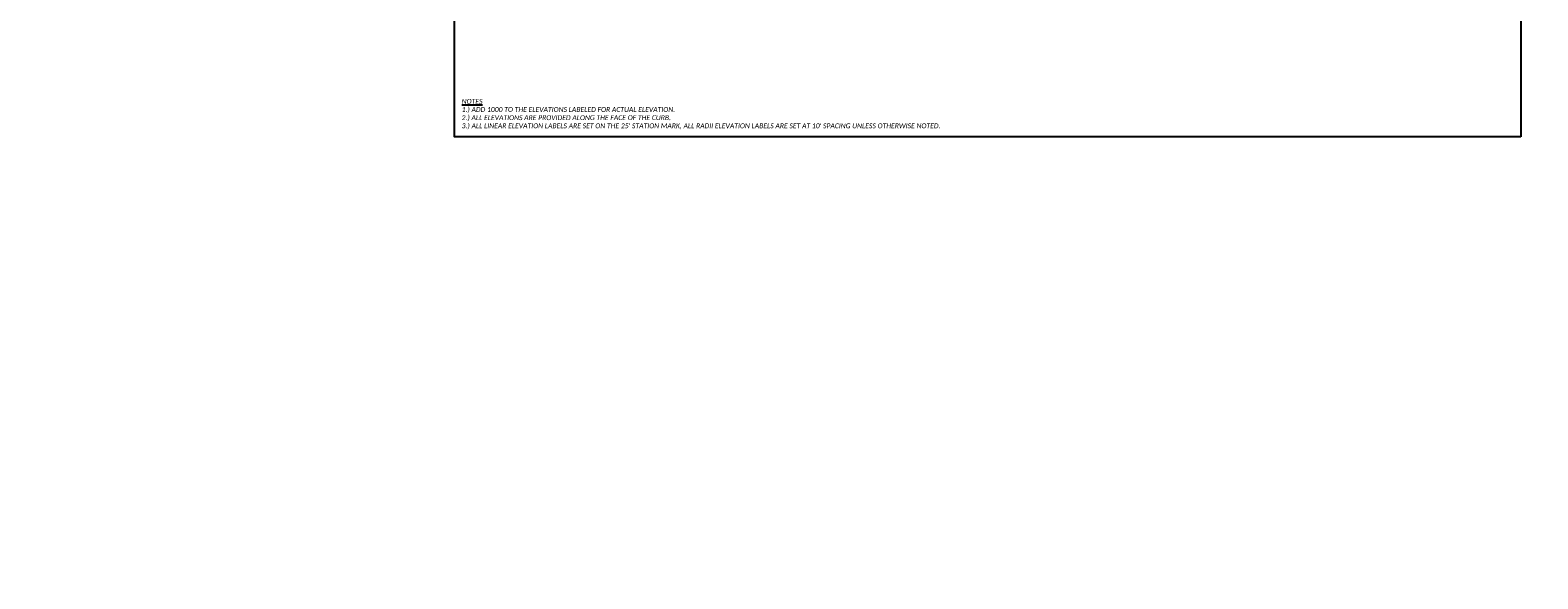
# Model space of a CAD drawing. Header units: feet. Extents: x 2244657 to 2246731, y 595906 to 596566.
# Tile 6 of 9: x 2245913 to 2246345, y 595982 to 596139. Entities that reach past the tile are written whole.
import ezdxf
from ezdxf import colors
from ezdxf.entities.mleader import LeaderData, LeaderLine
from ezdxf.math import Vec2, Vec3

# ---------------------------------------------------------------- set-up
doc = ezdxf.new("R2010")
doc.units = ezdxf.units.FT
doc.header["$MEASUREMENT"] = 0
for name, color, linetype in [('A_VPORTS', 6, 'Continuous'), ('GE_P_CL_Text', 7, 'Continuous'), ('TX_P_20', 7, 'Continuous')]:
    doc.layers.add(name, color=color, linetype=linetype)
doc.styles.add('P_Slanted_Normal', font='calibrii.ttf', dxfattribs={"height": 0.14})

msp = doc.modelspace()

# ---------------------------------------------------------------- linework, layer by layer
at = {"layer": 'A_VPORTS', "color": 6, "flags": 128}
msp.add_lwpolyline([(2246339.752, 596108.57), (2246034.752, 596108.57), (2246034.752, 596318.57), (2246339.752, 596318.57)], close=True, dxfattribs=at)

# ---------------------------------------------------------------- texts
at = {"layer": 'GE_P_CL_Text', "insert": (2246036.772, 596110.708), "char_height": 1.4, "width": 146.1624, "attachment_point": 7, "style": 'P_Slanted_Normal'}
msp.add_mtext("\\pxi-2,l2;{\\LNOTES\\P}1.) ADD 1000 TO THE ELEVATIONS LABELED FOR ACTUAL ELEVATION.\\P2.) ALL ELEVATIONS ARE PROVIDED ALONG THE FACE OF THE CURB.\\P3.) ALL LINEAR ELEVATION LABELS ARE SET ON THE 25' STATION MARK, ALL RADII ELEVATION LABELS ARE SET AT 10' SPACING UNLESS OTHERWISE NOTED.", dxfattribs=at)

# ---------------------------------------------------------------- leaders
at = {"layer": 'TX_P_20'}
ml = msp.add_multileader_mtext('Standard', dxfattribs=at)
ml.set_content('{\\H1.08333x;23+96.14 \\fOHDOTSymbols Light|b0|i1|c186|p2;\ue0a4} R/W & CONST. HIGHLAND ROAD = \\P267+01.70 {\\fOHDOTSymbols Light|b0|i1|c186|p2;\\H1.08333x;\ue0a4\\fOHDOTSymbols Light|b0|i1|c0|p2; \\fCalibri|b0|i1|c0|p34;CONST. }VALLEY VIEW ROAD', color=256, style='P_Slanted_Normal')
ml.set_leader_properties(color=256)
ml.build(insert=Vec2(0, 0))
ml.multileader.update_dxf_attribs({"text_right_attachment_type": 3, "dogleg_length": 0.15, "arrow_head_size": 2.8, "scale": 20})
ctx = ml.context
ctx.base_point, ctx.scale, ctx.char_height, ctx.arrow_head_size, ctx.landing_gap_size, ctx.plane_origin = Vec3(2245710.71, 596077.911), 20, 2.8, 2.8, 1, Vec3(2245664.969, 596086.483)
ctx.right_attachment = 3
notes = []
notes.append((ctx, [(0, (1, 1, 0), (2245707.71, 596077.911), (1, 0), 3, [(0, [(2245698.82, 595982.477)], 0, [])])]))
ctx.mtext.insert, ctx.mtext.width, ctx.mtext.flow_direction = Vec3(2245711.71, 596079.331), 50.9395, 5
ml = msp.add_multileader_mtext('Standard', dxfattribs=at)
ml.set_content('{\\fOHDOTSymbols Light|b0|i1|c186|p2;\\H1.08333x;\ue0a4} R/W & CONST. HIGHLAND ROAD', color=256, style='P_Slanted_Normal')
ml.set_leader_properties(color=256)
ml.build(insert=Vec2(0, 0))
ml.multileader.update_dxf_attribs({"text_right_attachment_type": 3, "dogleg_length": 0.15, "arrow_head_size": 2.8, "scale": 20})
ctx = ml.context
ctx.base_point, ctx.scale, ctx.char_height, ctx.arrow_head_size, ctx.landing_gap_size, ctx.plane_origin = Vec3(2245745.851, 596050.865), 20, 2.8, 2.8, 1, Vec3(2245739.919, 595982.153)
ctx.right_attachment = 3
notes.append((ctx, [(0, (1, 1, 0), (2245742.851, 596050.865), (1, 0), 3, [(0, [(2245734.975, 595982.192)], 0, [])])]))
ctx.mtext.insert, ctx.mtext.width, ctx.mtext.flow_direction = Vec3(2245746.851, 596052.285), 31.91675, 5
for ctx, leaders in notes:
    for number, flags, end, landing, length, lines in leaders:
        leader = LeaderData()
        leader.index, (leader.has_last_leader_line, leader.has_dogleg_vector, leader.attachment_direction) = number, flags
        leader.last_leader_point, leader.dogleg_vector, leader.dogleg_length = Vec3(end), Vec3(landing), length
        for number, points, colour, breaks in lines:
            line = LeaderLine()
            line.index, line.vertices, line.color, line.breaks = number, Vec3.list(points), colors.encode_raw_color(colour), breaks
            leader.lines.append(line)
        ctx.leaders.append(leader)

doc.saveas('drawing.dxf')
